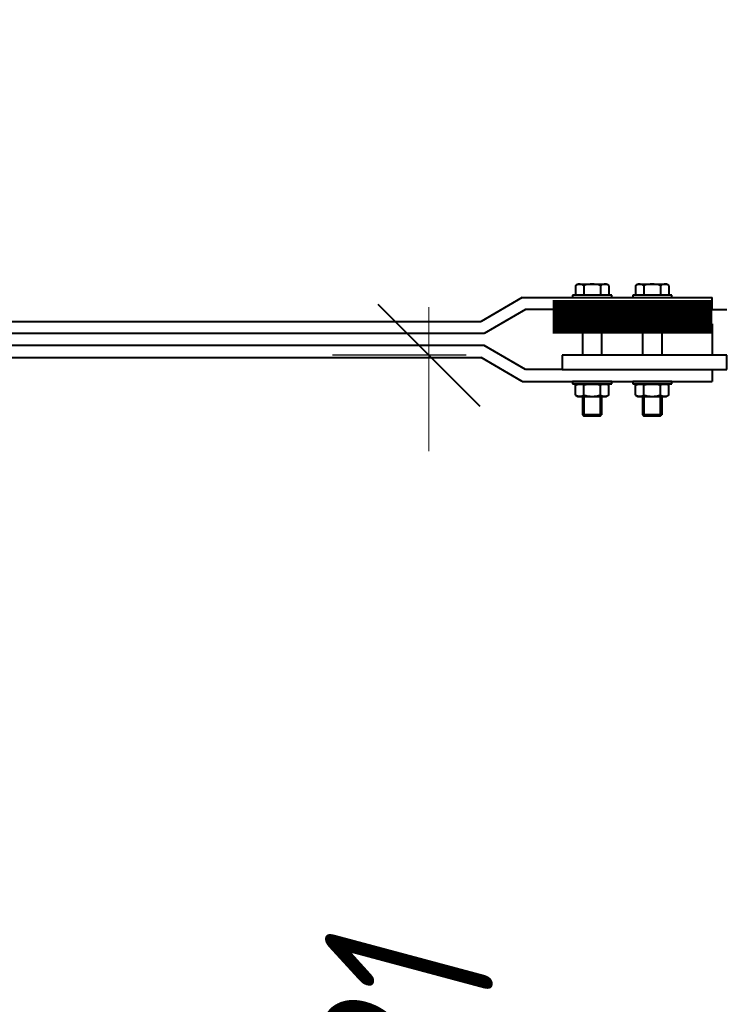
# Model space of a CAD drawing. Header units: millimetres. Extents: x 0 to 594, y 0 to 420.
# Tile 13 of 50: x 115 to 130, y 136 to 156. Entities that reach past the tile are written whole.
import ezdxf

# ---------------------------------------------------------------- set-up
doc = ezdxf.new("R2010")
doc.units = ezdxf.units.MM
doc.linetypes.add('K5LT_BASIC', pattern=[0])
doc.linetypes.add('K5LT_THIN', pattern=[0])
doc.styles.add('KDIMTEXTSTYLE', font='GOST_AU.SHX', dxfattribs={"width": 0.96, "oblique": 15, "height": 5})
doc.dimstyles.new('KDIMSTYLE (0.03)', dxfattribs={"dimtxt": 5, "dimasz": 1, "dimexe": 2, "dimexo": 0, "dimgap": 1, "dimtad": 1, "dimlfac": 40, "dimtxsty": 'KDIMTEXTSTYLE', "dimsah": 1, "dimcen": 0, "dimdle": 1, "dimadec": 0, "dimazin": 0, "dimtfac": 0.667, "dimtmove": 0, "dimatfit": 3, "dimfxl": 1, "dimtvp": 1, "dimtfill": 1, "dimtolj": 1, "dimtzin": 0, "dimarcsym": 0})

# ---------------------------------------------------------------- blocks, each defined once
blk = doc.blocks.new('KDIMARROW_03')
at = {"color": 0, "linetype": 'K5LT_BASIC', "lineweight": 40}
blk.add_line((-1.061, -1.061), (1.061, 1.061), dxfattribs=at)
at = {"color": 0, "linetype": 'K5LT_THIN', "lineweight": 18}
for q in [(-1, 0), (2, 0)]:
    blk.add_line((0, 0), q, dxfattribs=at)
blk = doc.blocks.new('U158')
at = {"color": 5, "linetype": 'K5LT_BASIC', "lineweight": 40, "true_color": 0x0000ff}
for p, q in [((129.981, 149.386), (126.556, 149.386)), ((126.556, 149.386), (126.556, 149.086)), ((129.981, 149.086), (129.981, 149.386)), ((126.556, 149.086), (129.981, 149.086))]:
    blk.add_line(p, q, dxfattribs=at)
blk = doc.blocks.new('U183')
at = {"color": 5, "linetype": 'K5LT_BASIC', "lineweight": 40, "true_color": 0x0000ff}
for p, q in [((127.587, 150.636), (126.775, 150.636)), ((126.775, 150.636), (126.775, 150.586)), ((127.587, 150.586), (127.587, 150.636)), ((126.775, 150.586), (127.587, 150.586))]:
    blk.add_line(p, q, dxfattribs=at)
blk = doc.blocks.new('U184')
at = {"color": 5, "linetype": 'K5LT_BASIC', "lineweight": 40, "true_color": 0x0000ff}
for p, q in [((127.587, 150.636), (126.775, 150.636)), ((126.775, 150.636), (126.775, 150.586)), ((127.587, 150.586), (127.587, 150.636)), ((126.775, 150.586), (127.587, 150.586))]:
    blk.add_line(p, q, dxfattribs=at)
blk = doc.blocks.new('U185')
at = {"color": 5, "linetype": 'K5LT_BASIC', "lineweight": 40, "true_color": 0x0000ff}
for p, q in [((127.587, 150.636), (126.775, 150.636)), ((126.775, 150.636), (126.775, 150.586)), ((127.587, 150.586), (127.587, 150.636)), ((126.775, 150.586), (127.587, 150.586))]:
    blk.add_line(p, q, dxfattribs=at)
blk = doc.blocks.new('U186')
at = {"color": 5, "linetype": 'K5LT_BASIC', "lineweight": 40, "true_color": 0x0000ff}
for p, q in [((127.587, 150.636), (126.775, 150.636)), ((126.775, 150.636), (126.775, 150.586)), ((127.587, 150.586), (127.587, 150.636)), ((126.775, 150.586), (127.587, 150.586))]:
    blk.add_line(p, q, dxfattribs=at)
blk = doc.blocks.new('U187')
at = {"color": 5, "linetype": 'K5LT_BASIC', "lineweight": 40, "true_color": 0x0000ff}
for p, q in [((127.587, 150.636), (126.775, 150.636)), ((126.775, 150.636), (126.775, 150.586)), ((127.587, 150.586), (127.587, 150.636)), ((126.775, 150.586), (127.587, 150.586))]:
    blk.add_line(p, q, dxfattribs=at)
blk = doc.blocks.new('U188')
at = {"color": 5, "linetype": 'K5LT_BASIC', "lineweight": 40, "true_color": 0x0000ff}
for p, q in [((127.587, 150.636), (126.775, 150.636)), ((126.775, 150.636), (126.775, 150.586)), ((127.587, 150.586), (127.587, 150.636)), ((126.775, 150.586), (127.587, 150.586))]:
    blk.add_line(p, q, dxfattribs=at)
blk = doc.blocks.new('U189')
at = {"color": 5, "linetype": 'K5LT_BASIC', "lineweight": 40, "true_color": 0x0000ff}
for p, q in [((128.837, 150.636), (128.025, 150.636)), ((128.025, 150.636), (128.025, 150.586)), ((128.837, 150.586), (128.837, 150.636)), ((128.025, 150.586), (128.837, 150.586))]:
    blk.add_line(p, q, dxfattribs=at)
blk = doc.blocks.new('U190')
at = {"color": 5, "linetype": 'K5LT_BASIC', "lineweight": 40, "true_color": 0x0000ff}
for p, q in [((128.837, 150.636), (128.025, 150.636)), ((128.025, 150.636), (128.025, 150.586)), ((128.837, 150.586), (128.837, 150.636)), ((128.025, 150.586), (128.837, 150.586))]:
    blk.add_line(p, q, dxfattribs=at)
blk = doc.blocks.new('U191')
at = {"color": 5, "linetype": 'K5LT_BASIC', "lineweight": 40, "true_color": 0x0000ff}
for p, q in [((128.837, 150.636), (128.025, 150.636)), ((128.025, 150.636), (128.025, 150.586)), ((128.837, 150.586), (128.837, 150.636)), ((128.025, 150.586), (128.837, 150.586))]:
    blk.add_line(p, q, dxfattribs=at)
blk = doc.blocks.new('U192')
at = {"color": 5, "linetype": 'K5LT_BASIC', "lineweight": 40, "true_color": 0x0000ff}
for p, q in [((128.837, 150.636), (128.025, 150.636)), ((128.025, 150.636), (128.025, 150.586)), ((128.837, 150.586), (128.837, 150.636)), ((128.025, 150.586), (128.837, 150.586))]:
    blk.add_line(p, q, dxfattribs=at)
blk = doc.blocks.new('U193')
at = {"color": 5, "linetype": 'K5LT_BASIC', "lineweight": 40, "true_color": 0x0000ff}
for p, q in [((128.837, 150.636), (128.025, 150.636)), ((128.025, 150.636), (128.025, 150.586)), ((128.837, 150.586), (128.837, 150.636)), ((128.025, 150.586), (128.837, 150.586))]:
    blk.add_line(p, q, dxfattribs=at)
blk = doc.blocks.new('U194')
at = {"color": 5, "linetype": 'K5LT_BASIC', "lineweight": 40, "true_color": 0x0000ff}
for p, q in [((128.837, 150.636), (128.025, 150.636)), ((128.025, 150.636), (128.025, 150.586)), ((128.837, 150.586), (128.837, 150.636)), ((128.025, 150.586), (128.837, 150.586))]:
    blk.add_line(p, q, dxfattribs=at)
blk = doc.blocks.new('U195')
at = {"color": 5, "linetype": 'K5LT_BASIC', "lineweight": 40, "true_color": 0x0000ff}
for p, q in [((127.587, 148.836), (126.775, 148.836)), ((126.775, 148.836), (126.775, 148.786)), ((126.775, 148.786), (127.587, 148.786)), ((127.587, 148.786), (127.587, 148.836))]:
    blk.add_line(p, q, dxfattribs=at)
blk = doc.blocks.new('U196')
at = {"color": 5, "linetype": 'K5LT_BASIC', "lineweight": 40, "true_color": 0x0000ff}
for p, q in [((127.587, 148.836), (126.775, 148.836)), ((126.775, 148.836), (126.775, 148.786)), ((126.775, 148.786), (127.587, 148.786)), ((127.587, 148.786), (127.587, 148.836))]:
    blk.add_line(p, q, dxfattribs=at)
blk = doc.blocks.new('U197')
at = {"color": 5, "linetype": 'K5LT_BASIC', "lineweight": 40, "true_color": 0x0000ff}
for p, q in [((127.587, 148.836), (126.775, 148.836)), ((126.775, 148.836), (126.775, 148.786)), ((126.775, 148.786), (127.587, 148.786)), ((127.587, 148.786), (127.587, 148.836))]:
    blk.add_line(p, q, dxfattribs=at)
blk = doc.blocks.new('U198')
at = {"color": 5, "linetype": 'K5LT_BASIC', "lineweight": 40, "true_color": 0x0000ff}
for p, q in [((127.587, 148.836), (126.775, 148.836)), ((126.775, 148.836), (126.775, 148.786)), ((126.775, 148.786), (127.587, 148.786)), ((127.587, 148.786), (127.587, 148.836))]:
    blk.add_line(p, q, dxfattribs=at)
blk = doc.blocks.new('U199')
at = {"color": 5, "linetype": 'K5LT_BASIC', "lineweight": 40, "true_color": 0x0000ff}
for p, q in [((127.587, 148.836), (126.775, 148.836)), ((126.775, 148.836), (126.775, 148.786)), ((126.775, 148.786), (127.587, 148.786)), ((127.587, 148.786), (127.587, 148.836))]:
    blk.add_line(p, q, dxfattribs=at)
blk = doc.blocks.new('U200')
at = {"color": 5, "linetype": 'K5LT_BASIC', "lineweight": 40, "true_color": 0x0000ff}
for p, q in [((127.587, 148.836), (126.775, 148.836)), ((126.775, 148.836), (126.775, 148.786)), ((126.775, 148.786), (127.587, 148.786)), ((127.587, 148.786), (127.587, 148.836))]:
    blk.add_line(p, q, dxfattribs=at)
blk = doc.blocks.new('U201')
at = {"color": 5, "linetype": 'K5LT_BASIC', "lineweight": 40, "true_color": 0x0000ff}
for p, q in [((128.837, 148.836), (128.025, 148.836)), ((128.025, 148.836), (128.025, 148.786)), ((128.025, 148.786), (128.837, 148.786)), ((128.837, 148.786), (128.837, 148.836))]:
    blk.add_line(p, q, dxfattribs=at)
blk = doc.blocks.new('U202')
at = {"color": 5, "linetype": 'K5LT_BASIC', "lineweight": 40, "true_color": 0x0000ff}
for p, q in [((128.837, 148.836), (128.025, 148.836)), ((128.025, 148.836), (128.025, 148.786)), ((128.025, 148.786), (128.837, 148.786)), ((128.837, 148.786), (128.837, 148.836))]:
    blk.add_line(p, q, dxfattribs=at)
blk = doc.blocks.new('U203')
at = {"color": 5, "linetype": 'K5LT_BASIC', "lineweight": 40, "true_color": 0x0000ff}
for p, q in [((128.837, 148.836), (128.025, 148.836)), ((128.025, 148.836), (128.025, 148.786)), ((128.025, 148.786), (128.837, 148.786)), ((128.837, 148.786), (128.837, 148.836))]:
    blk.add_line(p, q, dxfattribs=at)
blk = doc.blocks.new('U204')
at = {"color": 5, "linetype": 'K5LT_BASIC', "lineweight": 40, "true_color": 0x0000ff}
for p, q in [((128.837, 148.836), (128.025, 148.836)), ((128.025, 148.836), (128.025, 148.786)), ((128.025, 148.786), (128.837, 148.786)), ((128.837, 148.786), (128.837, 148.836))]:
    blk.add_line(p, q, dxfattribs=at)
blk = doc.blocks.new('U205')
at = {"color": 5, "linetype": 'K5LT_BASIC', "lineweight": 40, "true_color": 0x0000ff}
for p, q in [((128.837, 148.836), (128.025, 148.836)), ((128.025, 148.836), (128.025, 148.786)), ((128.025, 148.786), (128.837, 148.786)), ((128.837, 148.786), (128.837, 148.836))]:
    blk.add_line(p, q, dxfattribs=at)
blk = doc.blocks.new('U206')
at = {"color": 5, "linetype": 'K5LT_BASIC', "lineweight": 40, "true_color": 0x0000ff}
for p, q in [((128.837, 148.836), (128.025, 148.836)), ((128.025, 148.836), (128.025, 148.786)), ((128.025, 148.786), (128.837, 148.786)), ((128.837, 148.786), (128.837, 148.836))]:
    blk.add_line(p, q, dxfattribs=at)

msp = doc.modelspace()

# ---------------------------------------------------------------- linework, layer by layer
at = {"color": 5, "linetype": 'K5LT_BASIC', "lineweight": 40, "true_color": 0x0000ff}
for p, q in [((126.8344, 150.83894), (126.8809, 150.86579)), ((126.8344, 150.83894), (126.8809, 150.86579)), ((126.8344, 150.83894), (126.8809, 150.86579)), ((126.8344, 150.83894), (126.8809, 150.86579)), ((126.8344, 150.83894), (126.8809, 150.86579)), ((126.8344, 150.83894), (126.8809, 150.86579)), ((126.8344, 150.83894), (126.8344, 150.63579)), ((126.8344, 150.83894), (126.8344, 150.63579)), ((126.8344, 150.83894), (126.8344, 150.63579)), ((126.8344, 150.83894), (126.8344, 150.63579)), ((126.8344, 150.83894), (126.8344, 150.63579)), ((126.8344, 150.83894), (126.8344, 150.63579)), ((126.8809, 150.86579), (127.4809, 150.86579)), ((126.8809, 150.86579), (127.4809, 150.86579)), ((126.8809, 150.86579), (127.4809, 150.86579)), ((126.8809, 150.86579), (127.4809, 150.86579)), ((126.8809, 150.86579), (127.4809, 150.86579)), ((126.8809, 150.86579), (127.4809, 150.86579)), ((127.0076, 150.83894), (127.0076, 150.63579)), ((127.0076, 150.83894), (127.0076, 150.63579)), ((127.0076, 150.83894), (127.0076, 150.63579)), ((127.0076, 150.83894), (127.0076, 150.63579)), ((127.0076, 150.83894), (127.0076, 150.63579)), ((127.0076, 150.83894), (127.0076, 150.63579)), ((127.35419, 150.83894), (127.35419, 150.63579)), ((127.35419, 150.83894), (127.35419, 150.63579)), ((127.35419, 150.83894), (127.35419, 150.63579)), ((127.35419, 150.83894), (127.35419, 150.63579)), ((127.35419, 150.83894), (127.35419, 150.63579)), ((127.35419, 150.83894), (127.35419, 150.63579)), ((127.5274, 150.83894), (127.4809, 150.86579)), ((127.5274, 150.83894), (127.4809, 150.86579)), ((127.5274, 150.83894), (127.4809, 150.86579)), ((127.5274, 150.83894), (127.4809, 150.86579)), ((127.5274, 150.83894), (127.4809, 150.86579)), ((127.5274, 150.83894), (127.4809, 150.86579)), ((127.5274, 150.83894), (127.5274, 150.63579)), ((127.5274, 150.83894), (127.5274, 150.63579)), ((127.5274, 150.83894), (127.5274, 150.63579)), ((127.5274, 150.83894), (127.5274, 150.63579)), ((127.5274, 150.83894), (127.5274, 150.63579)), ((127.5274, 150.83894), (127.5274, 150.63579)), ((128.0844, 150.83894), (128.1309, 150.86579)), ((128.0844, 150.83894), (128.1309, 150.86579)), ((128.0844, 150.83894), (128.1309, 150.86579)), ((128.0844, 150.83894), (128.1309, 150.86579)), ((128.0844, 150.83894), (128.1309, 150.86579)), ((128.0844, 150.83894), (128.1309, 150.86579)), ((128.0844, 150.83894), (128.0844, 150.63579)), ((128.0844, 150.83894), (128.0844, 150.63579)), ((128.0844, 150.83894), (128.0844, 150.63579)), ((128.0844, 150.83894), (128.0844, 150.63579)), ((128.0844, 150.83894), (128.0844, 150.63579)), ((128.0844, 150.83894), (128.0844, 150.63579)), ((128.1309, 150.86579), (128.7309, 150.86579)), ((128.1309, 150.86579), (128.7309, 150.86579)), ((128.1309, 150.86579), (128.7309, 150.86579)), ((128.1309, 150.86579), (128.7309, 150.86579)), ((128.1309, 150.86579), (128.7309, 150.86579)), ((128.1309, 150.86579), (128.7309, 150.86579)), ((128.2576, 150.83894), (128.2576, 150.63579)), ((128.2576, 150.83894), (128.2576, 150.63579)), ((128.2576, 150.83894), (128.2576, 150.63579)), ((128.2576, 150.83894), (128.2576, 150.63579)), ((128.2576, 150.83894), (128.2576, 150.63579)), ((128.2576, 150.83894), (128.2576, 150.63579)), ((128.60419, 150.83894), (128.60419, 150.63579)), ((128.60419, 150.83894), (128.60419, 150.63579)), ((128.60419, 150.83894), (128.60419, 150.63579)), ((128.60419, 150.83894), (128.60419, 150.63579)), ((128.60419, 150.83894), (128.60419, 150.63579)), ((128.60419, 150.83894), (128.60419, 150.63579)), ((128.7774, 150.83894), (128.7309, 150.86579)), ((128.7774, 150.83894), (128.7309, 150.86579)), ((128.7774, 150.83894), (128.7309, 150.86579)), ((128.7774, 150.83894), (128.7309, 150.86579)), ((128.7774, 150.83894), (128.7309, 150.86579)), ((128.7774, 150.83894), (128.7309, 150.86579)), ((128.7774, 150.83894), (128.7774, 150.63579)), ((128.7774, 150.83894), (128.7774, 150.63579)), ((128.7774, 150.83894), (128.7774, 150.63579)), ((128.7774, 150.83894), (128.7774, 150.63579)), ((128.7774, 150.83894), (128.7774, 150.63579)), ((128.7774, 150.83894), (128.7774, 150.63579)), ((126.89977, 150.63579), (126.8344, 150.63579)), ((126.89977, 150.63579), (126.8344, 150.63579)), ((126.89977, 150.63579), (126.8344, 150.63579)), ((126.89977, 150.63579), (126.8344, 150.63579)), ((126.89977, 150.63579), (126.8344, 150.63579)), ((126.89977, 150.63579), (126.8344, 150.63579)), ((127.46202, 150.63579), (126.89977, 150.63579)), ((127.46202, 150.63579), (126.89977, 150.63579)), ((127.46202, 150.63579), (126.89977, 150.63579)), ((127.46202, 150.63579), (126.89977, 150.63579)), ((127.46202, 150.63579), (126.89977, 150.63579)), ((127.46202, 150.63579), (126.89977, 150.63579)), ((127.5274, 150.63579), (127.46202, 150.63579)), ((127.5274, 150.63579), (127.46202, 150.63579)), ((127.5274, 150.63579), (127.46202, 150.63579)), ((127.5274, 150.63579), (127.46202, 150.63579)), ((127.5274, 150.63579), (127.46202, 150.63579)), ((127.5274, 150.63579), (127.46202, 150.63579)), ((128.14977, 150.63579), (128.0844, 150.63579)), ((128.14977, 150.63579), (128.0844, 150.63579)), ((128.14977, 150.63579), (128.0844, 150.63579)), ((128.14977, 150.63579), (128.0844, 150.63579)), ((128.14977, 150.63579), (128.0844, 150.63579)), ((128.14977, 150.63579), (128.0844, 150.63579)), ((128.71202, 150.63579), (128.14977, 150.63579)), ((128.71202, 150.63579), (128.14977, 150.63579)), ((128.71202, 150.63579), (128.14977, 150.63579)), ((128.71202, 150.63579), (128.14977, 150.63579)), ((128.71202, 150.63579), (128.14977, 150.63579)), ((128.71202, 150.63579), (128.14977, 150.63579)), ((128.7774, 150.63579), (128.71202, 150.63579)), ((128.7774, 150.63579), (128.71202, 150.63579)), ((128.7774, 150.63579), (128.71202, 150.63579)), ((128.7774, 150.63579), (128.71202, 150.63579)), ((128.7774, 150.63579), (128.71202, 150.63579)), ((128.7774, 150.63579), (128.71202, 150.63579)), ((125.72309, 150.58579), (124.8684, 150.08579)), ((125.72309, 150.58579), (129.6809, 150.58579)), ((129.6809, 150.33579), (129.6809, 150.58579)), ((129.6809, 150.33579), (129.6809, 150.58579)), ((125.79085, 150.33579), (124.93615, 149.83579)), ((126.5559, 150.33579), (125.79085, 150.33579)), ((129.6809, 150.33579), (129.9809, 150.33579)), ((108.13278, 150.08579), (124.8684, 150.08579)), ((126.97812, 150.03579), (126.97812, 149.38579)), ((127.37812, 150.03579), (127.37812, 149.38579)), ((128.22812, 150.03579), (128.22812, 149.38579)), ((128.62812, 150.03579), (128.62812, 149.38579)), ((129.6809, 150.03579), (129.6809, 149.38579)), ((124.93615, 149.83579), (108.02923, 149.83579)), ((124.93615, 149.58579), (107.63278, 149.58579)), ((125.79085, 149.08579), (124.93615, 149.58579)), ((107.52923, 149.33579), (124.8684, 149.33579)), ((125.72309, 148.83579), (124.8684, 149.33579)), ((126.5559, 149.08579), (125.79085, 149.08579)), ((129.6809, 149.08579), (129.6809, 148.83579)), ((129.6809, 149.08579), (129.6809, 148.83579)), ((125.72309, 148.83579), (129.6809, 148.83579)), ((126.8344, 148.75894), (126.8809, 148.78579)), ((126.8344, 148.75894), (126.8809, 148.78579)), ((126.8344, 148.75894), (126.8809, 148.78579)), ((126.8344, 148.75894), (126.8809, 148.78579)), ((126.8344, 148.75894), (126.8809, 148.78579)), ((126.8344, 148.75894), (126.8809, 148.78579)), ((126.8344, 148.55579), (126.8344, 148.75894)), ((126.8344, 148.55579), (126.8344, 148.75894)), ((126.8344, 148.55579), (126.8344, 148.75894)), ((126.8344, 148.55579), (126.8344, 148.75894)), ((126.8344, 148.55579), (126.8344, 148.75894)), ((126.8344, 148.55579), (126.8344, 148.75894)), ((126.8809, 148.78579), (127.4809, 148.78579)), ((126.8809, 148.78579), (127.4809, 148.78579)), ((126.8809, 148.78579), (127.4809, 148.78579)), ((126.8809, 148.78579), (127.4809, 148.78579)), ((126.8809, 148.78579), (127.4809, 148.78579)), ((126.8809, 148.78579), (127.4809, 148.78579)), ((127.0076, 148.55579), (127.0076, 148.75894)), ((127.0076, 148.55579), (127.0076, 148.75894)), ((127.0076, 148.55579), (127.0076, 148.75894)), ((127.0076, 148.55579), (127.0076, 148.75894)), ((127.0076, 148.55579), (127.0076, 148.75894)), ((127.0076, 148.55579), (127.0076, 148.75894)), ((127.35419, 148.55579), (127.35419, 148.75894)), ((127.35419, 148.55579), (127.35419, 148.75894)), ((127.35419, 148.55579), (127.35419, 148.75894)), ((127.35419, 148.55579), (127.35419, 148.75894)), ((127.35419, 148.55579), (127.35419, 148.75894)), ((127.35419, 148.55579), (127.35419, 148.75894)), ((127.5274, 148.75894), (127.4809, 148.78579)), ((127.5274, 148.75894), (127.4809, 148.78579)), ((127.5274, 148.75894), (127.4809, 148.78579)), ((127.5274, 148.75894), (127.4809, 148.78579)), ((127.5274, 148.75894), (127.4809, 148.78579)), ((127.5274, 148.75894), (127.4809, 148.78579)), ((127.5274, 148.55579), (127.5274, 148.75894)), ((127.5274, 148.55579), (127.5274, 148.75894)), ((127.5274, 148.55579), (127.5274, 148.75894)), ((127.5274, 148.55579), (127.5274, 148.75894)), ((127.5274, 148.55579), (127.5274, 148.75894)), ((127.5274, 148.55579), (127.5274, 148.75894)), ((128.0844, 148.75894), (128.1309, 148.78579)), ((128.0844, 148.75894), (128.1309, 148.78579)), ((128.0844, 148.75894), (128.1309, 148.78579)), ((128.0844, 148.75894), (128.1309, 148.78579)), ((128.0844, 148.75894), (128.1309, 148.78579)), ((128.0844, 148.75894), (128.1309, 148.78579)), ((128.0844, 148.55579), (128.0844, 148.75894)), ((128.0844, 148.55579), (128.0844, 148.75894)), ((128.0844, 148.55579), (128.0844, 148.75894)), ((128.0844, 148.55579), (128.0844, 148.75894)), ((128.0844, 148.55579), (128.0844, 148.75894)), ((128.0844, 148.55579), (128.0844, 148.75894)), ((128.1309, 148.78579), (128.7309, 148.78579)), ((128.1309, 148.78579), (128.7309, 148.78579)), ((128.1309, 148.78579), (128.7309, 148.78579)), ((128.1309, 148.78579), (128.7309, 148.78579)), ((128.1309, 148.78579), (128.7309, 148.78579)), ((128.1309, 148.78579), (128.7309, 148.78579)), ((128.2576, 148.55579), (128.2576, 148.75894)), ((128.2576, 148.55579), (128.2576, 148.75894)), ((128.2576, 148.55579), (128.2576, 148.75894)), ((128.2576, 148.55579), (128.2576, 148.75894)), ((128.2576, 148.55579), (128.2576, 148.75894)), ((128.2576, 148.55579), (128.2576, 148.75894)), ((128.60419, 148.55579), (128.60419, 148.75894)), ((128.60419, 148.55579), (128.60419, 148.75894)), ((128.60419, 148.55579), (128.60419, 148.75894)), ((128.60419, 148.55579), (128.60419, 148.75894)), ((128.60419, 148.55579), (128.60419, 148.75894)), ((128.60419, 148.55579), (128.60419, 148.75894)), ((128.7774, 148.75894), (128.7309, 148.78579)), ((128.7774, 148.75894), (128.7309, 148.78579)), ((128.7774, 148.75894), (128.7309, 148.78579)), ((128.7774, 148.75894), (128.7309, 148.78579)), ((128.7774, 148.75894), (128.7309, 148.78579)), ((128.7774, 148.75894), (128.7309, 148.78579)), ((128.7774, 148.55579), (128.7774, 148.75894)), ((128.7774, 148.55579), (128.7774, 148.75894)), ((128.7774, 148.55579), (128.7774, 148.75894)), ((128.7774, 148.55579), (128.7774, 148.75894)), ((128.7774, 148.55579), (128.7774, 148.75894)), ((128.7774, 148.55579), (128.7774, 148.75894)), ((126.8344, 148.55579), (126.8809, 148.52894)), ((126.8344, 148.55579), (126.8809, 148.52894)), ((126.8344, 148.55579), (126.8809, 148.52894)), ((126.8344, 148.55579), (126.8809, 148.52894)), ((126.8344, 148.55579), (126.8809, 148.52894)), ((126.8344, 148.55579), (126.8809, 148.52894)), ((127.5274, 148.55579), (127.4809, 148.52894)), ((127.5274, 148.55579), (127.4809, 148.52894)), ((127.5274, 148.55579), (127.4809, 148.52894)), ((127.5274, 148.55579), (127.4809, 148.52894)), ((127.5274, 148.55579), (127.4809, 148.52894)), ((127.5274, 148.55579), (127.4809, 148.52894)), ((128.0844, 148.55579), (128.1309, 148.52894)), ((128.0844, 148.55579), (128.1309, 148.52894)), ((128.0844, 148.55579), (128.1309, 148.52894)), ((128.0844, 148.55579), (128.1309, 148.52894)), ((128.0844, 148.55579), (128.1309, 148.52894)), ((128.0844, 148.55579), (128.1309, 148.52894)), ((128.7774, 148.55579), (128.7309, 148.52894)), ((128.7774, 148.55579), (128.7309, 148.52894)), ((128.7774, 148.55579), (128.7309, 148.52894)), ((128.7774, 148.55579), (128.7309, 148.52894)), ((128.7774, 148.55579), (128.7309, 148.52894)), ((128.7774, 148.55579), (128.7309, 148.52894)), ((126.8809, 148.52894), (127.4809, 148.52894)), ((126.8809, 148.52894), (127.4809, 148.52894)), ((126.8809, 148.52894), (127.4809, 148.52894)), ((126.8809, 148.52894), (127.4809, 148.52894)), ((126.8809, 148.52894), (127.4809, 148.52894)), ((126.8809, 148.52894), (127.4809, 148.52894)), ((126.97812, 148.52894), (126.97812, 148.14646)), ((126.97812, 148.52894), (126.97812, 148.14646)), ((126.97812, 148.52894), (126.97812, 148.14646)), ((126.97812, 148.52894), (126.97812, 148.14646)), ((126.97812, 148.52894), (126.97812, 148.14646)), ((126.97812, 148.52894), (126.97812, 148.14646)), ((127.00879, 148.52894), (127.00879, 148.11579)), ((127.00879, 148.52894), (127.00879, 148.11579)), ((127.00879, 148.52894), (127.00879, 148.11579)), ((127.00879, 148.52894), (127.00879, 148.11579)), ((127.00879, 148.52894), (127.00879, 148.11579)), ((127.00879, 148.52894), (127.00879, 148.11579)), ((127.34744, 148.52894), (127.34744, 148.11579)), ((127.34744, 148.52894), (127.34744, 148.11579)), ((127.34744, 148.52894), (127.34744, 148.11579)), ((127.34744, 148.52894), (127.34744, 148.11579)), ((127.34744, 148.52894), (127.34744, 148.11579)), ((127.34744, 148.52894), (127.34744, 148.11579)), ((127.37812, 148.52894), (127.37812, 148.14646)), ((127.37812, 148.52894), (127.37812, 148.14646)), ((127.37812, 148.52894), (127.37812, 148.14646)), ((127.37812, 148.52894), (127.37812, 148.14646)), ((127.37812, 148.52894), (127.37812, 148.14646)), ((127.37812, 148.52894), (127.37812, 148.14646)), ((128.1309, 148.52894), (128.7309, 148.52894)), ((128.1309, 148.52894), (128.7309, 148.52894)), ((128.1309, 148.52894), (128.7309, 148.52894)), ((128.1309, 148.52894), (128.7309, 148.52894)), ((128.1309, 148.52894), (128.7309, 148.52894)), ((128.1309, 148.52894), (128.7309, 148.52894)), ((128.22812, 148.52894), (128.22812, 148.14646)), ((128.22812, 148.52894), (128.22812, 148.14646)), ((128.22812, 148.52894), (128.22812, 148.14646)), ((128.22812, 148.52894), (128.22812, 148.14646)), ((128.22812, 148.52894), (128.22812, 148.14646)), ((128.22812, 148.52894), (128.22812, 148.14646)), ((128.25879, 148.52894), (128.25879, 148.11579)), ((128.25879, 148.52894), (128.25879, 148.11579)), ((128.25879, 148.52894), (128.25879, 148.11579)), ((128.25879, 148.52894), (128.25879, 148.11579)), ((128.25879, 148.52894), (128.25879, 148.11579)), ((128.25879, 148.52894), (128.25879, 148.11579)), ((128.59744, 148.52894), (128.59744, 148.11579)), ((128.59744, 148.52894), (128.59744, 148.11579)), ((128.59744, 148.52894), (128.59744, 148.11579)), ((128.59744, 148.52894), (128.59744, 148.11579)), ((128.59744, 148.52894), (128.59744, 148.11579)), ((128.59744, 148.52894), (128.59744, 148.11579)), ((128.62812, 148.52894), (128.62812, 148.14646)), ((128.62812, 148.52894), (128.62812, 148.14646)), ((128.62812, 148.52894), (128.62812, 148.14646)), ((128.62812, 148.52894), (128.62812, 148.14646)), ((128.62812, 148.52894), (128.62812, 148.14646)), ((128.62812, 148.52894), (128.62812, 148.14646)), ((127.37812, 148.14646), (126.97812, 148.14646)), ((126.97812, 148.14646), (127.00879, 148.11579)), ((127.37812, 148.14646), (126.97812, 148.14646)), ((126.97812, 148.14646), (127.00879, 148.11579)), ((127.37812, 148.14646), (126.97812, 148.14646)), ((126.97812, 148.14646), (127.00879, 148.11579)), ((127.37812, 148.14646), (126.97812, 148.14646)), ((126.97812, 148.14646), (127.00879, 148.11579)), ((127.37812, 148.14646), (126.97812, 148.14646)), ((126.97812, 148.14646), (127.00879, 148.11579)), ((127.37812, 148.14646), (126.97812, 148.14646)), ((126.97812, 148.14646), (127.00879, 148.11579)), ((127.34744, 148.11579), (127.37812, 148.14646)), ((127.34744, 148.11579), (127.37812, 148.14646)), ((127.34744, 148.11579), (127.37812, 148.14646)), ((127.34744, 148.11579), (127.37812, 148.14646)), ((127.34744, 148.11579), (127.37812, 148.14646)), ((127.34744, 148.11579), (127.37812, 148.14646)), ((128.62812, 148.14646), (128.22812, 148.14646)), ((128.22812, 148.14646), (128.25879, 148.11579)), ((128.62812, 148.14646), (128.22812, 148.14646)), ((128.22812, 148.14646), (128.25879, 148.11579)), ((128.62812, 148.14646), (128.22812, 148.14646)), ((128.22812, 148.14646), (128.25879, 148.11579)), ((128.62812, 148.14646), (128.22812, 148.14646)), ((128.22812, 148.14646), (128.25879, 148.11579)), ((128.62812, 148.14646), (128.22812, 148.14646)), ((128.22812, 148.14646), (128.25879, 148.11579)), ((128.62812, 148.14646), (128.22812, 148.14646)), ((128.22812, 148.14646), (128.25879, 148.11579)), ((128.59744, 148.11579), (128.62812, 148.14646)), ((128.59744, 148.11579), (128.62812, 148.14646)), ((128.59744, 148.11579), (128.62812, 148.14646)), ((128.59744, 148.11579), (128.62812, 148.14646)), ((128.59744, 148.11579), (128.62812, 148.14646)), ((128.59744, 148.11579), (128.62812, 148.14646)), ((127.34744, 148.11579), (127.00879, 148.11579)), ((127.34744, 148.11579), (127.00879, 148.11579)), ((127.34744, 148.11579), (127.00879, 148.11579)), ((127.34744, 148.11579), (127.00879, 148.11579)), ((127.34744, 148.11579), (127.00879, 148.11579)), ((127.34744, 148.11579), (127.00879, 148.11579)), ((128.59744, 148.11579), (128.25879, 148.11579)), ((128.59744, 148.11579), (128.25879, 148.11579)), ((128.59744, 148.11579), (128.25879, 148.11579)), ((128.59744, 148.11579), (128.25879, 148.11579)), ((128.59744, 148.11579), (128.25879, 148.11579)), ((128.59744, 148.11579), (128.25879, 148.11579))]:
    msp.add_line(p, q, dxfattribs=at)
at = {"color": 5, "linetype": 'K5LT_BASIC', "true_color": 0x0000ff, "const_width": 0.4}
msp.add_lwpolyline([(129.6809, 150.33579), (126.5559, 150.33579), (126.5559, 150.03579), (129.6809, 150.03579)], dxfattribs=at)
at = {"color": 5, "linetype": 'K5LT_BASIC', "lineweight": 40, "true_color": 0x0000ff}
for centre, radius, start, end in [((126.921, 150.71268), 0.1531, 55.553128, 115.553128), ((126.921, 150.71268), 0.1531, 55.553128, 115.553128), ((126.921, 150.71268), 0.1531, 55.553128, 115.553128), ((126.921, 150.71268), 0.1531, 55.553128, 115.553128), ((126.921, 150.71268), 0.1531, 55.553128, 115.553128), ((126.921, 150.71268), 0.1531, 55.553128, 115.553128), ((127.1809, 150.29306), 0.57273, 72.387526, 107.612474), ((127.1809, 150.29306), 0.57273, 72.387526, 107.612474), ((127.1809, 150.29306), 0.57273, 72.387526, 107.612474), ((127.1809, 150.29306), 0.57273, 72.387526, 107.612474), ((127.1809, 150.29306), 0.57273, 72.387526, 107.612474), ((127.1809, 150.29306), 0.57273, 72.387526, 107.612474), ((127.4408, 150.71268), 0.1531, 64.446872, 124.446872), ((127.4408, 150.71268), 0.1531, 64.446872, 124.446872), ((127.4408, 150.71268), 0.1531, 64.446872, 124.446872), ((127.4408, 150.71268), 0.1531, 64.446872, 124.446872), ((127.4408, 150.71268), 0.1531, 64.446872, 124.446872), ((127.4408, 150.71268), 0.1531, 64.446872, 124.446872), ((128.171, 150.71268), 0.1531, 55.553128, 115.553128), ((128.171, 150.71268), 0.1531, 55.553128, 115.553128), ((128.171, 150.71268), 0.1531, 55.553128, 115.553128), ((128.171, 150.71268), 0.1531, 55.553128, 115.553128), ((128.171, 150.71268), 0.1531, 55.553128, 115.553128), ((128.171, 150.71268), 0.1531, 55.553128, 115.553128), ((128.4309, 150.29306), 0.57273, 72.387526, 107.612474), ((128.4309, 150.29306), 0.57273, 72.387526, 107.612474), ((128.4309, 150.29306), 0.57273, 72.387526, 107.612474), ((128.4309, 150.29306), 0.57273, 72.387526, 107.612474), ((128.4309, 150.29306), 0.57273, 72.387526, 107.612474), ((128.4309, 150.29306), 0.57273, 72.387526, 107.612474), ((128.6908, 150.71268), 0.1531, 64.446872, 124.446872), ((128.6908, 150.71268), 0.1531, 64.446872, 124.446872), ((128.6908, 150.71268), 0.1531, 64.446872, 124.446872), ((128.6908, 150.71268), 0.1531, 64.446872, 124.446872), ((128.6908, 150.71268), 0.1531, 64.446872, 124.446872), ((128.6908, 150.71268), 0.1531, 64.446872, 124.446872), ((126.921, 148.63268), 0.1531, 55.553128, 115.553128), ((126.921, 148.63268), 0.1531, 55.553128, 115.553128), ((126.921, 148.63268), 0.1531, 55.553128, 115.553128), ((126.921, 148.63268), 0.1531, 55.553128, 115.553128), ((126.921, 148.63268), 0.1531, 55.553128, 115.553128), ((126.921, 148.63268), 0.1531, 55.553128, 115.553128), ((127.1809, 148.21306), 0.57273, 72.387526, 107.612474), ((127.1809, 148.21306), 0.57273, 72.387526, 107.612474), ((127.1809, 148.21306), 0.57273, 72.387526, 107.612474), ((127.1809, 148.21306), 0.57273, 72.387526, 107.612474), ((127.1809, 148.21306), 0.57273, 72.387526, 107.612474), ((127.1809, 148.21306), 0.57273, 72.387526, 107.612474), ((127.4408, 148.63268), 0.1531, 64.446872, 124.446872), ((127.4408, 148.63268), 0.1531, 64.446872, 124.446872), ((127.4408, 148.63268), 0.1531, 64.446872, 124.446872), ((127.4408, 148.63268), 0.1531, 64.446872, 124.446872), ((127.4408, 148.63268), 0.1531, 64.446872, 124.446872), ((127.4408, 148.63268), 0.1531, 64.446872, 124.446872), ((128.171, 148.63268), 0.1531, 55.553128, 115.553128), ((128.171, 148.63268), 0.1531, 55.553128, 115.553128), ((128.171, 148.63268), 0.1531, 55.553128, 115.553128), ((128.171, 148.63268), 0.1531, 55.553128, 115.553128), ((128.171, 148.63268), 0.1531, 55.553128, 115.553128), ((128.171, 148.63268), 0.1531, 55.553128, 115.553128), ((128.4309, 148.21306), 0.57273, 72.387526, 107.612474), ((128.4309, 148.21306), 0.57273, 72.387526, 107.612474), ((128.4309, 148.21306), 0.57273, 72.387526, 107.612474), ((128.4309, 148.21306), 0.57273, 72.387526, 107.612474), ((128.4309, 148.21306), 0.57273, 72.387526, 107.612474), ((128.4309, 148.21306), 0.57273, 72.387526, 107.612474), ((128.6908, 148.63268), 0.1531, 64.446872, 124.446872), ((128.6908, 148.63268), 0.1531, 64.446872, 124.446872), ((128.6908, 148.63268), 0.1531, 64.446872, 124.446872), ((128.6908, 148.63268), 0.1531, 64.446872, 124.446872), ((128.6908, 148.63268), 0.1531, 64.446872, 124.446872), ((128.6908, 148.63268), 0.1531, 64.446872, 124.446872), ((126.921, 148.68204), 0.1531, 244.446872, 304.446872), ((126.921, 148.68204), 0.1531, 244.446872, 304.446872), ((126.921, 148.68204), 0.1531, 244.446872, 304.446872), ((126.921, 148.68204), 0.1531, 244.446872, 304.446872), ((126.921, 148.68204), 0.1531, 244.446872, 304.446872), ((126.921, 148.68204), 0.1531, 244.446872, 304.446872), ((127.1809, 149.10167), 0.57273, 252.387526, 287.612474), ((127.1809, 149.10167), 0.57273, 252.387526, 287.612474), ((127.1809, 149.10167), 0.57273, 252.387526, 287.612474), ((127.1809, 149.10167), 0.57273, 252.387526, 287.612474), ((127.1809, 149.10167), 0.57273, 252.387526, 287.612474), ((127.1809, 149.10167), 0.57273, 252.387526, 287.612474), ((127.4408, 148.68204), 0.1531, 235.553128, 295.553128), ((127.4408, 148.68204), 0.1531, 235.553128, 295.553128), ((127.4408, 148.68204), 0.1531, 235.553128, 295.553128), ((127.4408, 148.68204), 0.1531, 235.553128, 295.553128), ((127.4408, 148.68204), 0.1531, 235.553128, 295.553128), ((127.4408, 148.68204), 0.1531, 235.553128, 295.553128), ((128.171, 148.68204), 0.1531, 244.446872, 304.446872), ((128.171, 148.68204), 0.1531, 244.446872, 304.446872), ((128.171, 148.68204), 0.1531, 244.446872, 304.446872), ((128.171, 148.68204), 0.1531, 244.446872, 304.446872), ((128.171, 148.68204), 0.1531, 244.446872, 304.446872), ((128.171, 148.68204), 0.1531, 244.446872, 304.446872), ((128.4309, 149.10167), 0.57273, 252.387526, 287.612474), ((128.4309, 149.10167), 0.57273, 252.387526, 287.612474), ((128.4309, 149.10167), 0.57273, 252.387526, 287.612474), ((128.4309, 149.10167), 0.57273, 252.387526, 287.612474), ((128.4309, 149.10167), 0.57273, 252.387526, 287.612474), ((128.4309, 149.10167), 0.57273, 252.387526, 287.612474), ((128.6908, 148.68204), 0.1531, 235.553128, 295.553128), ((128.6908, 148.68204), 0.1531, 235.553128, 295.553128), ((128.6908, 148.68204), 0.1531, 235.553128, 295.553128), ((128.6908, 148.68204), 0.1531, 235.553128, 295.553128), ((128.6908, 148.68204), 0.1531, 235.553128, 295.553128), ((128.6908, 148.68204), 0.1531, 235.553128, 295.553128)]:
    msp.add_arc(centre, radius, start, end, dxfattribs=at)

# ---------------------------------------------------------------- block references
for name in ['U183', 'U184', 'U185', 'U186', 'U187', 'U188', 'U189', 'U190', 'U191', 'U192', 'U193', 'U194', 'U158', 'U195', 'U196', 'U197', 'U198', 'U199', 'U200', 'U201', 'U202', 'U203', 'U204', 'U205', 'U206']:
    msp.add_blockref(name, (0, 0))

# ---------------------------------------------------------------- dimensions: what is measured, and where the dimension line sits
at = {"color": 5, "true_color": 0x0000ff}
msp.add_linear_dim(base=(123.78019, 113.12805), p1=(126.5559, 149.38579), p2=(126.5559, 113.12805), angle=90, location=(123.78019, 131.12805), dimstyle='KDIMSTYLE (0.03)', override={"dimexo": 2, "dimpost": '\\H3.5;\\W0.96;\\Q15;<>', "dimblk1": 'KDIMARROW_03', "dimblk2": 'KDIMARROW_03', "dimse1": 0, "dimse2": 0, "dimclrt": 7, "dimtolj": 1}, dxfattribs=at).render()

doc.saveas('drawing.dxf')
